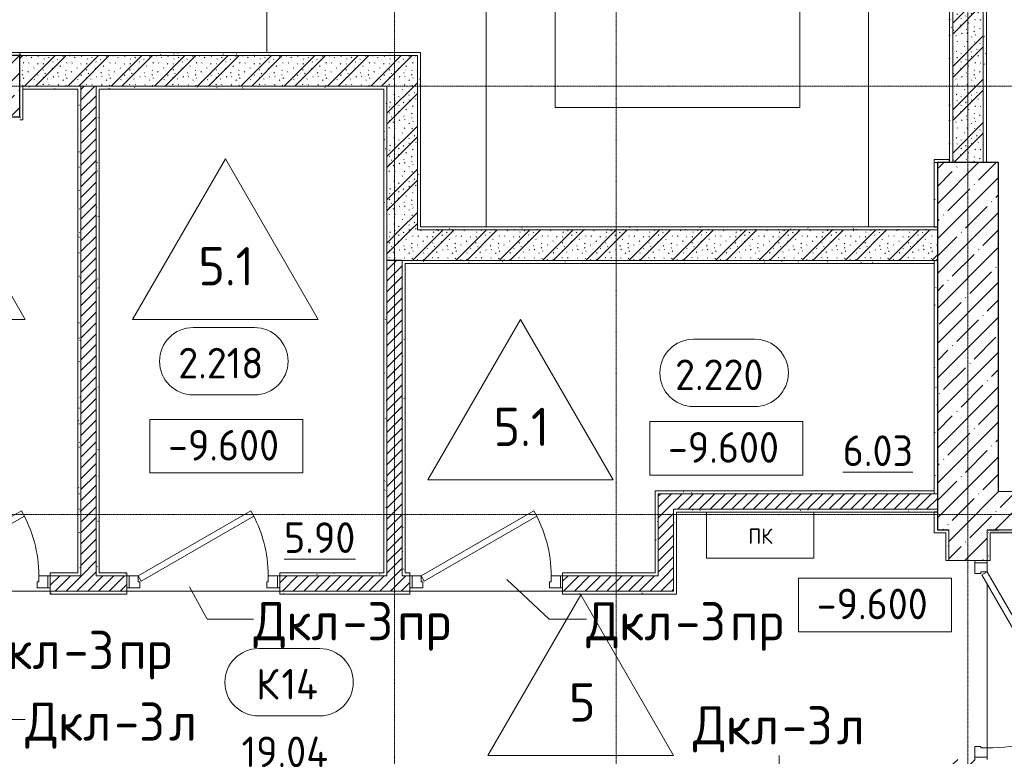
# Model space of a CAD drawing. Header units: millimetres. Extents: x -4136 to 63268, y -10605 to 130973.
# Tile 37 of 47: x 2000 to 8437, y 89470 to 94284. Entities that reach past the tile are written whole.
import ezdxf

# ---------------------------------------------------------------- set-up
doc = ezdxf.new("R2010")
doc.units = ezdxf.units.MM
doc.linetypes.add('3_ Штрих_ 1 х 1 мм', pattern=[2, 1, -1])
doc.linetypes.add('4_ Штрихпунктир_ 10 х 2 мм', pattern=[14, 10, -2, 0, -2])
for name, color, linetype, lineweight in [('A-ANNO-NOTE', 7, 'Continuous', 5), ('A-AREA-IDEN', 7, 'Continuous', 5), ('A-DETL-GENF', 7, 'Continuous', 13), ('A-DOOR', 7, 'Continuous', 13), ('A-DOOR-FRAM', 7, 'Continuous', 13), ('A-DOOR-IDEN', 7, 'Continuous', 5), ('A-FLOR', 7, 'Continuous', 13), ('A-FLOR-IDEN', 7, 'Continuous', 5), ('A-WALL', 7, 'Continuous', 13), ('A-WALL-PATT', 7, 'Continuous', 13), ('C-PRKG', 7, 'Continuous', 13), ('G-ANNO-DIMS', 7, 'Continuous', 5), ('I-WALL', 7, 'Continuous', 13), ('M-EQPM', 7, 'Continuous', 13), ('S-COLS', 7, 'Continuous', 25), ('S-GRID', 7, 'Continuous', 5)]:
    doc.layers.add(name, color=color, linetype=linetype, lineweight=lineweight)
doc.styles.add('GOST Common', font='GOST_Common.ttf', dxfattribs={"height": 100})
doc.styles.add('GOST Common_2', font='GOST_Common.ttf', dxfattribs={"height": 250})
doc.styles.add('GOST Common_3', font='GOST_Common.ttf', dxfattribs={"height": 200})
pattern_1 = [(0, (0, 0), (203.2, 50.8), [3.353, -149.047, 3.353, -149.047, -812.8]), (0, (0, 0), (203.2, 50.8), [-304.8, 3.353, -301.447, 3.353, -149.047, -355.6]), (0, (0, 0), (203.2, 50.8), [-762, 3.353, -98.247, 3.353, -250.647]), (120, (76.2, 25.4), (-145.59409, 150.576362), [3.353, -149.047, 3.353, -149.047, -812.8]), (120, (76.2, 25.4), (-145.59409, 150.576362), [-304.8, 3.353, -301.447, 3.353, -149.047, -355.6]), (120, (76.2, 25.4), (-145.59409, 150.576362), [-762, 3.353, -98.247, 3.353, -250.647]), (240, (101.6, 127), (-57.60591, -201.376362), [3.353, -149.047, 3.353, -149.047, -812.8]), (240, (101.6, 127), (-57.60591, -201.376362), [-304.8, 3.353, -301.447, 3.353, -149.047, -355.6]), (240, (101.6, 127), (-57.60591, -201.376362), [-762, 3.353, -98.247, 3.353, -250.647])]
pattern_2 = [(45, (0, 0), (-35.35534, 35.35534), [])]
pattern_3 = [(135, (150.28, 188.64), (-282.8427, 3e-14), [5, -395]), (135, (174.9, 237.36), (-282.8427, 3e-14), [5, -395]), (135, (211.96, 236.53), (-282.8427, 3e-14), [5, -395]), (135, (114.96, 223.96), (-282.8427, 3e-14), [5, -395]), (135, (77.54, 223.96), (-282.8427, 3e-14), [5, -395]), (135, (57.44, 184.52), (-282.8427, 3e-14), [5, -395]), (135, (66.21, 142.9), (-282.8427, 3e-14), [5, -395]), (135, (107.33, 161), (-282.8427, 3e-14), [5, -395]), (135, (99.08, 130.94), (-282.8427, 3e-14), [5, -395]), (135, (22.6, 136.46), (-282.8427, 3e-14), [5, -395]), (135, (21.16, 168.08), (-282.8427, 3e-14), [5, -395]), (135, (46.13, 96.12), (-282.8427, 3e-14), [5, -395]), (135, (3.54, 74.6), (-282.8427, 3e-14), [5, -395]), (135, (40.3, 47.56), (-282.8427, 3e-14), [5, -395]), (135, (39.77, 18.47), (-282.8427, 3e-14), [5, -395]), (135, (76.94, 37.28), (-282.8427, 3e-14), [5, -395]), (135, (114.18, 62.4), (-282.8427, 3e-14), [5, -395]), (135, (139.87, 90.2), (-282.8427, 3e-14), [5, -395]), (135, (141.44, 15.82), (-282.8427, 3e-14), [5, -395]), (135, (188.69, 26.73), (-282.8427, 3e-14), [5, -395]), (135, (176.14, 51.36), (-282.8427, 3e-14), [5, -395]), (135, (177.03, 0), (-282.8427, 3e-14), [5, -395]), (135, (276.61, 8.22), (-282.8427, 3e-14), [5, -395]), (135, (271.19, 31.72), (-282.8427, 3e-14), [5, -395]), (135, (268.29, 119.65), (-282.8427, 3e-14), [5, -395]), (135, (237.92, 101.95), (-282.8427, 3e-14), [5, -395]), (135, (237.92, 158.27), (-282.8427, 3e-14), [5, -395]), (135, (260.4, 204.35), (-282.8427, 3e-14), [5, -395]), (135, (275.54, 235.4), (-282.8427, 3e-14), [5, -395]), (135, (117.62, 268.96), (-282.8427, 3e-14), [5, -395]), (135, (203.62, 273.83), (-282.8427, 3e-14), [5, -395]), (135, (47.24, 279.3), (-282.8427, 3e-14), [5, -395]), (135, (23.2, 266.16), (-282.8427, 3e-14), [5, -395]), (135, (42.78, 232.52), (-282.8427, 3e-14), [5, -395]), (135, (177.76, 90.57), (-282.8427, 3e-14), [5, -395]), (135, (181.12, 121.8), (-282.8427, 3e-14), [5, -395]), (135, (206.73, 172.06), (-282.8427, 3e-14), [5, -395]), (135, (143.14, 136.62), (-282.8427, 3e-14), [5, -395]), (135, (211.51, 131.86), (-282.8427, 3e-14), [5, -395]), (135, (81.47, 95.1), (-282.8427, 3e-14), [5, -395]), (135, (235.13, 60.46), (-282.8427, 3e-14), [5, -395]), (135, (242.24, 4.89), (-282.8427, 3e-14), [5, -395]), (45, (0, 106.07), (-282.8427, 0), []), (45, (106.07, 0), (-282.8427, 0), []), (45, (176.78, 0), (-282.8427, 0), []), (45, (0, 176.78), (-282.8427, 0), [])]
pattern_4 = [(45, (0, 0), (-114.04925, 114.04925), []), (45, (114.05, 0), (-114.04925, 114.04925), [201.612, -40.322, 3.353, -36.97])]

# ---------------------------------------------------------------- blocks, each defined once
blk = doc.blocks.new('Наметкина 10_РД_АР_П_Отделка_R21_rvt-1--02_Подвал_МП_часть А')
at = {"layer": 'A-WALL-PATT', "lineweight": 5}
h = blk.add_hatch(dxfattribs=at)
h.set_pattern_fill('FP_16', color=256, style=0, pattern_type=2)
h.set_pattern_definition(pattern_1)
h.paths.add_polyline_path([(8100, 93350), (8100, 97000), (8080, 97000), (8080, 93350)])
h = blk.add_hatch(dxfattribs=at)
h.set_pattern_fill('FP_16', color=256, style=0, pattern_type=2)
h.set_pattern_definition(pattern_1)
h.paths.add_polyline_path([(8320, 93350), (8320, 97000), (8300, 97000), (8300, 93350)])
h = blk.add_hatch(dxfattribs=at)
h.set_pattern_fill('FP_16', color=256, style=0, pattern_type=2)
h.set_pattern_definition(pattern_1)
h.paths.add_polyline_path([(2000, 94050), (2000, 94070), (-100, 94070), (-100, 94050)])
h = blk.add_hatch(dxfattribs=at)
h.set_pattern_fill('FP_16', color=256, style=0, pattern_type=2)
h.set_pattern_definition(pattern_1)
h.paths.add_polyline_path([(4600, 94050), (4600, 94070), (2000, 94070), (2000, 94050), (2821.8, 94050)])
h = blk.add_hatch(dxfattribs=at)
h.set_pattern_fill('FP_16', color=256, style=0, pattern_type=2)
h.set_pattern_definition(pattern_1)
h.paths.add_polyline_path([(4620, 92930), (4620, 94070), (4600, 94070), (4600, 92930)])
h = blk.add_hatch(dxfattribs=at)
h.set_pattern_fill('FP_16', color=256, style=0, pattern_type=2)
h.set_pattern_definition(pattern_1)
h.paths.add_polyline_path([(2000, 93630), (2020, 93630), (2020, 93850), (2000, 93850), (2000, 93650)])
h = blk.add_hatch(dxfattribs=at)
h.set_pattern_fill('FP_16', color=256, style=0, pattern_type=2)
h.set_pattern_definition(pattern_1)
h.paths.add_polyline_path([(2380, 93830), (2400, 93830), (2400, 93850), (2020, 93850), (2020, 93830)])
h = blk.add_hatch(dxfattribs=at)
h.set_pattern_fill('FP_16', color=256, style=0, pattern_type=2)
h.set_pattern_definition(pattern_1)
h.paths.add_polyline_path([(2400, 90650), (2400, 93830), (2380, 93830), (2380, 90650)])
h = blk.add_hatch(dxfattribs=at)
h.set_pattern_fill('FP_16', color=256, style=0, pattern_type=2)
h.set_pattern_definition(pattern_1)
h.paths.add_polyline_path([(4380, 93830), (4400, 93830), (4400, 93850), (2500, 93850), (2500, 93830), (2821.8, 93830)])
h = blk.add_hatch(dxfattribs=at)
h.set_pattern_fill('FP_16', color=256, style=0, pattern_type=2)
h.set_pattern_definition(pattern_1)
h.paths.add_polyline_path([(2520, 90650), (2520, 93830), (2500, 93830), (2500, 90650)])
h = blk.add_hatch(dxfattribs=at)
h.set_pattern_fill('FP_16', color=256, style=0, pattern_type=2)
h.set_pattern_definition(pattern_1)
h.paths.add_polyline_path([(4400, 90670), (4400, 93830), (4380, 93830), (4380, 90670)])
h = blk.add_hatch(dxfattribs=at)
h.set_pattern_fill('FP_16', color=256, style=0, pattern_type=2)
h.set_pattern_definition(pattern_1)
h.paths.add_polyline_path([(7980, 93350), (8080, 93350), (8080, 93370), (7980, 93370)])
h = blk.add_hatch(dxfattribs=at)
h.set_pattern_fill('FP_16', color=256, style=0, pattern_type=2)
h.set_pattern_definition(pattern_1)
h.paths.add_polyline_path([(7980, 92930), (8000, 92930), (8000, 93350), (7980, 93350)])
h = blk.add_hatch(dxfattribs=at)
h.set_pattern_fill('FP_16', color=256, style=0, pattern_type=2)
h.set_pattern_definition(pattern_1)
h.paths.add_polyline_path([(8000, 92910), (8000, 92930), (4600, 92930), (4600, 92910), (7982.9, 92910)])
h = blk.add_hatch(dxfattribs=at)
h.set_pattern_fill('FP_16', color=256, style=0, pattern_type=2)
h.set_pattern_definition(pattern_1)
h.paths.add_polyline_path([(7980, 92690), (7980, 92710), (4500, 92710), (4500, 92690), (6262.6, 92690)])
h = blk.add_hatch(dxfattribs=at)
h.set_pattern_fill('FP_16', color=256, style=0, pattern_type=2)
h.set_pattern_definition(pattern_1)
h.paths.add_polyline_path([(7980, 91185), (8000, 91185), (8000, 92710), (7980, 92710)])
h = blk.add_hatch(dxfattribs=at)
h.set_pattern_fill('FP_16', color=256, style=0, pattern_type=2)
h.set_pattern_definition(pattern_1)
h.paths.add_polyline_path([(4520, 90670), (4520, 92690), (4500, 92690), (4500, 90670)])
h = blk.add_hatch(dxfattribs=at)
h.set_pattern_fill('FP_16', color=256, style=0, pattern_type=2)
h.set_pattern_definition(pattern_1)
h.paths.add_polyline_path([(6155, 90670), (6175, 90670), (6175, 91205), (6155, 91205), (6155, 91060.8)])
h = blk.add_hatch(dxfattribs=at)
h.set_pattern_fill('FP_16', color=256, style=0, pattern_type=2)
h.set_pattern_definition(pattern_1)
h.paths.add_polyline_path([(6175, 91185), (7980, 91185), (7980, 91205), (6175, 91205)])
h = blk.add_hatch(dxfattribs=at)
h.set_pattern_fill('FP_16', color=256, style=0, pattern_type=2)
h.set_pattern_definition(pattern_1)
h.paths.add_polyline_path([(8000, 91065), (8000, 91085), (6275, 91085), (6275, 91065), (7982.9, 91065)])
h = blk.add_hatch(dxfattribs=at)
h.set_pattern_fill('FP_16', color=256, style=0, pattern_type=2)
h.set_pattern_definition(pattern_1)
h.paths.add_polyline_path([(6295, 90530), (6295, 91065), (6275, 91065), (6275, 90530)])
h = blk.add_hatch(dxfattribs=at)
h.set_pattern_fill('FP_16', color=256, style=0, pattern_type=2)
h.set_pattern_definition(pattern_1)
h.paths.add_polyline_path([(8055, 89400), (8075, 89400), (8075, 89450), (8055, 89450)])
h.paths.add_polyline_path([(8075, 90750), (8075, 90930), (8055, 90930), (8055, 90750)])
h = blk.add_hatch(dxfattribs=at)
h.set_pattern_fill('FP_16', color=256, style=0, pattern_type=2)
h.set_pattern_definition(pattern_1)
h.paths.add_polyline_path([(8345, 88150), (8345, 89450), (8325, 89450), (8325, 88150)])
h.paths.add_polyline_path([(8325, 90750), (8345, 90750), (8345, 90950), (8325, 90950)])
h = blk.add_hatch(dxfattribs=at)
h.set_pattern_fill('FP_16', color=256, style=0, pattern_type=2)
h.set_pattern_definition(pattern_1)
h.paths.add_polyline_path([(17055, 90930), (17055, 90950), (8345, 90950), (8345, 90930), (13144, 90930)])
h = blk.add_hatch(dxfattribs=at)
h.set_pattern_fill('FP_16', color=256, style=0, pattern_type=2)
h.set_pattern_definition(pattern_1)
h.paths.add_polyline_path([(2200, 90650), (2380, 90650), (2380, 90670), (2200, 90670)])
h.paths.add_polyline_path([(1200, 90650), (1200, 90670), (-80, 90670), (-80, 90650), (1101.5, 90650)])
h = blk.add_hatch(dxfattribs=at)
h.set_pattern_fill('FP_16', color=256, style=0, pattern_type=2)
h.set_pattern_definition(pattern_1)
h.paths.add_polyline_path([(2520, 90650), (2700, 90650), (2700, 90670), (2520, 90670)])
h.paths.add_polyline_path([(3700, 90650), (4400, 90650), (4400, 90670), (3700, 90670)])
h = blk.add_hatch(dxfattribs=at)
h.set_pattern_fill('FP_16', color=256, style=0, pattern_type=2)
h.set_pattern_definition(pattern_1)
h.paths.add_polyline_path([(6175, 90650), (6175, 90670), (5550, 90670), (5550, 90650)])
h.paths.add_polyline_path([(4500, 90650), (4550, 90650), (4550, 90670), (4500, 90670)])
h = blk.add_hatch(dxfattribs=at)
h.set_pattern_fill('FP_16', color=256, style=0, pattern_type=2)
h.set_pattern_definition(pattern_1)
h.paths.add_polyline_path([(2450, 90530), (2450, 90550), (2200, 90550), (2200, 90530)])
h.paths.add_polyline_path([(1101.5, 90530), (1200, 90530), (1200, 90550), (-100, 90550), (-100, 90530)])
h = blk.add_hatch(dxfattribs=at)
h.set_pattern_fill('FP_16', color=256, style=0, pattern_type=2)
h.set_pattern_definition(pattern_1)
h.paths.add_polyline_path([(4542.2, 90530), (4550, 90530), (4550, 90550), (3700, 90550), (3700, 90530)])
h.paths.add_polyline_path([(2450, 90530), (2700, 90530), (2700, 90550), (2450, 90550)])
h.paths.add_polyline_path([(5550, 90530), (6275, 90530), (6275, 90550), (5550, 90550)])
at = {"layer": 'A-WALL'}
for p, q in [((8080, 97000), (8080, 93370)), ((8100, 93350), (8100, 97000)), ((8300, 97000), (8300, 93350)), ((8320, 93350), (8320, 97000)), ((2000, 94070), (-100, 94070)), ((4600, 94070), (2000, 94070)), ((2000, 94070), (2000, 94050)), ((2000, 94050), (2000, 94070)), ((4620, 94070), (4600, 94070)), ((4620, 92930), (4620, 94070)), ((2000, 94050), (4600, 94050)), ((4600, 94050), (4600, 92930)), ((2020, 93850), (2000, 93850)), ((2020, 93630), (2020, 93850)), ((2400, 93850), (2020, 93850)), ((2020, 93850), (2020, 93830)), ((2020, 93830), (2380, 93830)), ((2380, 93830), (2380, 90670)), ((2400, 93830), (2400, 93850)), ((2400, 90650), (2400, 93830)), ((4400, 93850), (2500, 93850)), ((2500, 93850), (2500, 93830)), ((2500, 93830), (2500, 90650)), ((2520, 93830), (4380, 93830)), ((2520, 90670), (2520, 93830)), ((4380, 93830), (4380, 90670)), ((4400, 93830), (4400, 93850)), ((4400, 90670), (4400, 93830)), ((2000, 93630), (2020, 93630)), ((8080, 93370), (7980, 93370)), ((7980, 93370), (7980, 93350)), ((7980, 93350), (8080, 93350)), ((8000, 93350), (7980, 93350)), ((7980, 93350), (7980, 92930)), ((8000, 92930), (8000, 93350)), ((8080, 93350), (8100, 93350)), ((8300, 93350), (8320, 93350)), ((4600, 92930), (4600, 92910)), ((4600, 92910), (8000, 92910)), ((7980, 92930), (4620, 92930)), ((8000, 92910), (8000, 92930)), ((7980, 92710), (4500, 92710)), ((4500, 92710), (4500, 92690)), ((7980, 92690), (7980, 92710)), ((8000, 92710), (7980, 92710)), ((7980, 92710), (7980, 91185)), ((8000, 91185), (8000, 92710)), ((4500, 92690), (4500, 90670)), ((4520, 92690), (7980, 92690)), ((4520, 90670), (4520, 92690)), ((6175, 91205), (6155, 91205)), ((6155, 91205), (6155, 90670)), ((7980, 91205), (6175, 91205)), ((6175, 90670), (6175, 91185)), ((6175, 91185), (7980, 91185)), ((7980, 91185), (7980, 91205)), ((7980, 91185), (8000, 91185)), ((8000, 91085), (6275, 91085)), ((6275, 91085), (6275, 91065)), ((6275, 91065), (6275, 90550)), ((6295, 91065), (7980, 91065)), ((6295, 90530), (6295, 91065)), ((7980, 91065), (7980, 90930)), ((8000, 91065), (8000, 91085)), ((8000, 90950), (8000, 91065)), ((7980, 90930), (8000, 90930)), ((8075, 90950), (8000, 90950)), ((8000, 90930), (8055, 90930)), ((8055, 90930), (8055, 90750)), ((8075, 90930), (8075, 90950)), ((8075, 90750), (8075, 90930)), ((8325, 90950), (8325, 90750)), ((8345, 90950), (8325, 90950)), ((17055, 90950), (8345, 90950)), ((8345, 90750), (8345, 90930)), ((8345, 90930), (17055, 90930)), ((8055, 90750), (8075, 90750)), ((8325, 90750), (8345, 90750)), ((2380, 90670), (2200, 90670)), ((2200, 90670), (2200, 90650)), ((2200, 90650), (2380, 90650)), ((2380, 90650), (2400, 90650)), ((2500, 90650), (2520, 90650)), ((2700, 90670), (2520, 90670)), ((2520, 90650), (2700, 90650)), ((2700, 90650), (2700, 90670)), ((4380, 90670), (3700, 90670)), ((3700, 90670), (3700, 90650)), ((3700, 90650), (4400, 90650)), ((4400, 90650), (4400, 90670)), ((4500, 90670), (4500, 90650)), ((4500, 90650), (4550, 90650)), ((4550, 90670), (4520, 90670)), ((4550, 90650), (4550, 90670)), ((6155, 90670), (5550, 90670)), ((5550, 90670), (5550, 90650)), ((5550, 90650), (6175, 90650)), ((6175, 90650), (6175, 90670)), ((2450, 90550), (2200, 90550)), ((2200, 90550), (2200, 90530)), ((2200, 90530), (2450, 90530)), ((2700, 90550), (2450, 90550)), ((2450, 90530), (2700, 90530)), ((2700, 90530), (2700, 90550)), ((4550, 90550), (3700, 90550)), ((3700, 90550), (3700, 90530)), ((3700, 90530), (4550, 90530)), ((4550, 90530), (4550, 90550)), ((6275, 90550), (5550, 90550)), ((5550, 90550), (5550, 90530)), ((5550, 90530), (6275, 90530)), ((6275, 90530), (6295, 90530))]:
    blk.add_line(p, q, dxfattribs=at)
at = {"layer": 'A-WALL', "lineweight": 25}
for p, q in [((8080, 93350), (8080, 93370)), ((7980, 92930), (8000, 92930)), ((8000, 91065), (7980, 91065))]:
    blk.add_line(p, q, dxfattribs=at)
blk = doc.blocks.new('АР_Дверь однопольная - 1000х2100h_850__Кладовая-4627048--02_Подвал_МП_часть А')
at = {"layer": 'A-DOOR'}
for p, q in [((311.1, 475), (-425, 50)), ((331.1, 440.4), (311.1, 475)), ((-405, 15.4), (331.1, 440.4)), ((-425, 50), (-405, 15.4))]:
    blk.add_line(p, q, dxfattribs=at)
at = {"layer": 'A-DOOR', "lineweight": 5}
blk.add_arc((-425, 50), 850, 360, 30, dxfattribs=at)
at = {"layer": 'A-DOOR-FRAM'}
for p, q in [((-485, 50), (-500, 50)), ((-425, 50), (-485, 50)), ((-485, 50), (-485, -30)), ((-425, 10), (-425, 50)), ((-415, 10), (-425, 10)), ((-415, -30), (-415, 10)), ((425, 10), (415, 10)), ((415, 10), (415, -30)), ((485, 50), (425, 50)), ((425, 50), (425, 10)), ((485, -30), (485, 50)), ((485, 50), (500, 50)), ((-485, -30), (-500, -30)), ((-485, -30), (-415, -30)), ((415, -30), (485, -30)), ((485, -30), (500, -30))]:
    blk.add_line(p, q, dxfattribs=at)
blk = doc.blocks.new('АР_Машиноместо - 4900x2400_М__5300х2500_-V12--02_Подвал_МП_часть А')
at = {"layer": 'C-PRKG'}
for p, q in [((0, 0), (0, 5280)), ((2500, 0), (2500, 5280)), ((450, 4500), (2050, 4500)), ((450, 800), (450, 4500)), ((2050, 800), (2050, 4500))]:
    blk.add_line(p, q, dxfattribs=at)
blk = doc.blocks.new('АР_Машиноместо - 4900x2400_М__5300х2500_-V27--02_Подвал_МП_часть А')
at = {"layer": 'C-PRKG'}
blk.add_line((2500, 0), (2500, -5280), dxfattribs=at)
blk = doc.blocks.new('АР_Дверь однопольная - 1300х2100h_лест__лифт_ холл-4726085--02_Подвал_МП_часть А')
at = {"layer": 'A-DOOR'}
for p, q in [((420.9, 700), (-575, 125)), ((-555, 90.4), (440.9, 665.4)), ((440.9, 665.4), (420.9, 700)), ((-575, 125), (-555, 90.4))]:
    blk.add_line(p, q, dxfattribs=at)
at = {"layer": 'A-DOOR', "lineweight": 5}
blk.add_arc((-575, 125), 1150, 360, 30, dxfattribs=at)
at = {"layer": 'A-DOOR-FRAM'}
for p, q in [((-635, 125), (-650, 125)), ((-575, 125), (-635, 125)), ((-635, 125), (-635, 45)), ((-575, 85), (-575, 125)), ((-565, 85), (-575, 85)), ((-565, 45), (-565, 85)), ((575, 85), (565, 85)), ((565, 85), (565, 45)), ((635, 125), (575, 125)), ((575, 125), (575, 85)), ((635, 45), (635, 125)), ((635, 125), (650, 125)), ((-635, 45), (-650, 45)), ((-635, 45), (-565, 45)), ((565, 45), (635, 45)), ((635, 45), (650, 45))]:
    blk.add_line(p, q, dxfattribs=at)
blk = doc.blocks.new('АР_Канал вертикальный прямоугольный - ПК-V33--02_Подвал_МП_часть А')
at = {"layer": 'A-DETL-GENF', "linetype": '3_ Штрих_ 1 х 1 мм'}
for p, q in [((-350, 150), (-350, -150)), ((350, -150), (350, 150)), ((-350, -150), (350, -150))]:
    blk.add_line(p, q, dxfattribs=at)
at = {"layer": 'M-EQPM'}
for p, q in [((-350, -150), (-350, 150)), ((350, 150), (350, -150)), ((350, -150), (-350, -150))]:
    blk.add_line(p, q, dxfattribs=at)
blk = doc.blocks.new('КР_Колонна_ЖБ_Прямоугольная - 400x2400h_B40-V34--02_Подвал_МП_часть А')
at = {"layer": 'S-COLS', "lineweight": 5}
h = blk.add_hatch(dxfattribs=at)
h.set_pattern_fill('FP_14', color=256, style=0, pattern_type=2)
h.set_pattern_definition([(315, (-93850, 800.04), (114.04925, 114.04925), []), (315, (-93850, 685.99), (114.04925, 114.04925), [201.613, -40.323, 3.353, -36.97])])
h.paths.add_polyline_path([(-200, 1200), (-200, -1200), (200, -1200), (200, 1200)])
at = {"layer": 'S-COLS'}
for p, q in [((200, 1200), (-200, 1200)), ((-200, 1200), (-200, -1200)), ((200, -1200), (200, 1200)), ((-200, -1200), (200, -1200))]:
    blk.add_line(p, q, dxfattribs=at)
blk = doc.blocks.new('Марка помещения _Номер_ - 2 мм-68851--02_Подвал_МП_часть А')
at = {"layer": 'A-AREA-IDEN'}
for p, q in [((-2.027, 2.21), (1.973, 2.21)), ((-2.027, -2.19), (1.973, -2.19))]:
    blk.add_line(p, q, dxfattribs=at)
for centre, start, end in [((-2.027, 0.01), 90, 270), ((1.973, 0.01), 270, 90)]:
    blk.add_arc(centre, 2.2, start, end, dxfattribs=at)
blk = doc.blocks.new('Высотные отметки - Frame_2-749557--02_Подвал_МП_часть А')
at = {"layer": 'G-ANNO-DIMS'}
for p, q in [((-5, 3.5), (-5, 0)), ((5, 3.5), (-5, 3.5)), ((5, 0), (5, 3.5)), ((-5, 0), (5, 0))]:
    blk.add_line(p, q, dxfattribs=at)
blk = doc.blocks.new('Марка полов - Марка полов-4106608--02_Подвал_МП_часть А')
at = {"layer": 'A-FLOR-IDEN'}
for p, q in [((0, 7), (-6.062, -3.5)), ((6.062, -3.5), (0, 7)), ((-6.062, -3.5), (6.062, -3.5))]:
    blk.add_line(p, q, dxfattribs=at)

msp = doc.modelspace()

# ---------------------------------------------------------------- hatches: boundary and pattern name
at = {"layer": 'A-WALL-PATT', "lineweight": 5}
h = msp.add_hatch(dxfattribs=at)
h.set_pattern_fill('FP_1', color=256, style=0, pattern_type=2)
h.set_pattern_definition(pattern_3)
h.paths.add_polyline_path([(8300, 93350), (8300, 97000), (8100, 97000), (8100, 93350)])
h = msp.add_hatch(dxfattribs=at)
h.set_pattern_fill('FP_1', color=256, style=0, pattern_type=2)
h.set_pattern_definition(pattern_3)
h.paths.add_polyline_path([(4400, 93850), (4400, 94050), (2000.040374, 94050), (2000.040374, 93850), (2821.842018, 93850)])
h = msp.add_hatch(dxfattribs=at)
h.set_pattern_fill('FP_1', color=256, style=0, pattern_type=2)
h.set_pattern_definition(pattern_3)
h.paths.add_polyline_path([(4600, 92910), (4600, 94050), (4400, 94050), (4400, 92910)])
h = msp.add_hatch(dxfattribs=at)
h.set_pattern_fill('FP_2', color=256, style=0, pattern_type=2)
h.set_pattern_definition(pattern_2)
h.paths.add_polyline_path([(2500, 90650), (2500, 93850), (2400, 93850), (2400, 90650)])
h = msp.add_hatch(dxfattribs=at)
h.set_pattern_fill('FP_1', color=256, style=0, pattern_type=2)
h.set_pattern_definition(pattern_3)
h.paths.add_polyline_path([(6262.550588, 92710), (8000, 92710), (8000, 92910), (4400, 92910), (4400, 92710), (4500, 92710)])
h = msp.add_hatch(dxfattribs=at)
h.set_pattern_fill('FP_2', color=256, style=0, pattern_type=2)
h.set_pattern_definition(pattern_2)
h.paths.add_polyline_path([(4500, 90650), (4500, 92710), (4400, 92710), (4400, 90650)])
h = msp.add_hatch(dxfattribs=at)
h.set_pattern_fill('FP_2', color=256, style=0, pattern_type=2)
h.set_pattern_definition(pattern_2)
h.paths.add_polyline_path([(6275, 90650), (6275, 91185), (6175, 91185), (6175, 90650), (6262.550588, 90650)])
h = msp.add_hatch(dxfattribs=at)
h.set_pattern_fill('FP_2', color=256, style=0, pattern_type=2)
h.set_pattern_definition(pattern_2)
h.paths.add_polyline_path([(6275, 91085), (8000, 91085), (8000, 91185), (6275, 91185)])
h = msp.add_hatch(dxfattribs=at)
h.set_pattern_fill('FP_3', color=256, style=0, pattern_type=2)
h.set_pattern_definition(pattern_4)
h.paths.add_polyline_path([(23200, 90950), (23200, 91200), (8400, 91200), (8400, 90950), (22950, 90950)])
h = msp.add_hatch(dxfattribs=at)
h.set_pattern_fill('FP_3', color=256, style=0, pattern_type=2)
h.set_pattern_definition(pattern_4)
h.paths.add_polyline_path([(8325, 84900), (8325, 89450), (8075, 89450), (8075, 84900)])
h.paths.add_polyline_path([(8325, 90750), (8325, 90950), (8075, 90950), (8075, 90750)])
h = msp.add_hatch(dxfattribs=at)
h.set_pattern_fill('FP_2', color=256, style=0, pattern_type=2)
h.set_pattern_definition(pattern_2)
h.paths.add_polyline_path([(3700, 90550), (4550, 90550), (4550, 90650), (3700, 90650)])
h.paths.add_polyline_path([(6275, 90550), (6275, 90650), (5550, 90650), (5550, 90550), (6262.550588, 90550)])
h.paths.add_polyline_path([(2200, 90550), (2700, 90550), (2700, 90650), (2200, 90650)])
h.paths.add_polyline_path([(1101.487733, 90550), (1200, 90550), (1200, 90650), (-100, 90650), (-100, 90550)])
at = {"layer": 'S-COLS', "lineweight": 5}
h = msp.add_hatch(dxfattribs=at)
h.set_pattern_fill('FP_3', color=256, style=0, pattern_type=2)
h.set_pattern_definition(pattern_4)
h.paths.add_polyline_path([(8075, 90950), (8400, 90950), (8400, 93350), (8000, 93350), (8000, 90950)])

# ---------------------------------------------------------------- linework, layer by layer
at = {"layer": 'A-DOOR-IDEN'}
for p, q in [((3110.96433, 90577.201529), (3225.06124, 90367.145576)), ((5184.773358, 90624.920118), (5461.423428, 90366.535883)), ((3225.06124, 90367.145576), (3529.133436, 90367.145576)), ((5461.423428, 90366.535883), (5705.184643, 90366.535883)), ((1713.914671, 89710.581133), (2036.731019, 89710.581133)), ((6965, 89350), (6965, 89474.896212))]:
    msp.add_line(p, q, dxfattribs=at)
at = {"layer": 'A-FLOR'}
for p, q in [((8325, 90735), (8325, 90750)), ((8325, 90735), (8325, 90750)), ((8325, 89525), (8325, 90595)), ((8325, 89525), (8325, 90595)), ((2200, 90550), (1200, 90550)), ((3700, 90550), (2700, 90550)), ((5550, 90550), (4550, 90550))]:
    msp.add_line(p, q, dxfattribs=at)
at = {"layer": 'A-WALL', "lineweight": 25}
msp.add_line((4500, 92710), (4400, 92710), dxfattribs=at)
at = {"layer": 'A-WALL'}
for p, q in [((23200, 91200), (8400, 91200)), ((8075, 90950), (8075, 90750)), ((8325, 90750), (8325, 90950)), ((8400, 90950), (17055, 90950)), ((8075, 90750), (8325, 90750))]:
    msp.add_line(p, q, dxfattribs=at)
at = {"layer": 'I-WALL'}
for p, q in [((8100, 97000), (8100, 93350)), ((8300, 93350), (8300, 97000)), ((4600, 94050), (2000.040374, 94050)), ((4600, 92910), (4600, 94050)), ((2000.040374, 93850), (4400, 93850)), ((2400, 93850), (2400, 90650)), ((2500, 90650), (2500, 93850)), ((4400, 93850), (4400, 92710)), ((8100, 93350), (8300, 93350)), ((8000, 92910), (4600, 92910)), ((8000, 92710), (8000, 92910)), ((4400, 92710), (4400, 90650)), ((4500, 92710), (8000, 92710)), ((4500, 90650), (4500, 92710)), ((8000, 91185), (6175, 91185)), ((6175, 91185), (6175, 90650)), ((8000, 91085), (8000, 91185)), ((6275, 91085), (8000, 91085)), ((6275, 90550), (6275, 91085)), ((2400, 90650), (2200, 90650)), ((2200, 90650), (2200, 90550)), ((2700, 90650), (2500, 90650)), ((2700, 90550), (2700, 90650)), ((4400, 90650), (3700, 90650)), ((3700, 90650), (3700, 90550)), ((4550, 90650), (4500, 90650)), ((4550, 90550), (4550, 90650)), ((6175, 90650), (5550, 90650)), ((5550, 90650), (5550, 90550)), ((2200, 90550), (2700, 90550)), ((3700, 90550), (4550, 90550)), ((5550, 90550), (6275, 90550))]:
    msp.add_line(p, q, dxfattribs=at)
at = {"layer": 'S-COLS'}
for p, q in [((8000, 93350), (8000, 90950)), ((8400, 93350), (8000, 93350)), ((8400, 91200), (8400, 93350)), ((8000, 90950), (8075, 90950)), ((8325, 90950), (8400, 90950))]:
    msp.add_line(p, q, dxfattribs=at)
at = {"layer": 'S-GRID', "linetype": '4_ Штрихпунктир_ 10 х 2 мм'}
for p, q in [((8200, 32645.395721), (8200, 130172.500019)), ((8200, 30488.666569), (8200, 128358.394616)), ((5900, 31375.395721), (5900, 100620.828093)), ((4450, 31375.395721), (4450, 98600)), ((38983.503377, 93850), (-2313.623038, 93850)), ((38983.503377, 91050), (-2313.623038, 91050))]:
    msp.add_line(p, q, dxfattribs=at)

# ---------------------------------------------------------------- block references
at = {"lineweight": 5}
msp.add_blockref('Наметкина 10_РД_АР_П_Отделка_R21_rvt-1--02_Подвал_МП_часть А', (0, 0), dxfattribs=at)
at = {"layer": 'A-AREA-IDEN', "xscale": 99.99999999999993, "yscale": 99.99999999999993, "zscale": 99.99999999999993}
for p in [(3337.119966, 92050.965508), (6608.381546, 91974.738318), (3764.002339, 89952.651406)]:
    msp.add_blockref('Марка помещения _Номер_ - 2 мм-68851--02_Подвал_МП_часть А', p, dxfattribs=at)
at = {"layer": 'A-DOOR'}
for p in [(1700, 90600), (3200, 90600), (5050, 90600)]:
    msp.add_blockref('АР_Дверь однопольная - 1000х2100h_850__Кладовая-4627048--02_Подвал_МП_часть А', p, dxfattribs=at)
at = {"layer": 'A-DOOR', "rotation": 269.9999999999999}
msp.add_blockref('АР_Дверь однопольная - 1300х2100h_лест__лифт_ холл-4726085--02_Подвал_МП_часть А', (8200, 90100), dxfattribs=at)
at = {"layer": 'A-FLOR-IDEN', "xscale": 99.99999999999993, "yscale": 99.99999999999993, "zscale": 99.99999999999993}
for p in [(1430.513236, 92675.838404), (3344.699834, 92675.838404), (5274.813593, 91625.838404), (5667.994785, 89824.896212)]:
    msp.add_blockref('Марка полов - Марка полов-4106608--02_Подвал_МП_часть А', p, dxfattribs=at)
at = {"layer": 'C-PRKG'}
msp.add_blockref('АР_Машиноместо - 4900x2400_М__5300х2500_-V27--02_Подвал_МП_часть А', (1115, 99350), dxfattribs=at)
at = {"layer": 'C-PRKG', "rotation": 180}
msp.add_blockref('АР_Машиноместо - 4900x2400_М__5300х2500_-V12--02_Подвал_МП_часть А', (7550, 98210), dxfattribs=at)
at = {"layer": 'G-ANNO-DIMS', "xscale": 99.99999999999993, "yscale": 99.99999999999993, "zscale": 99.99999999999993}
for p in [(3351.940058, 91321.575557), (6620.333957, 91307.492384), (7592.948243, 90284.342777)]:
    msp.add_blockref('Высотные отметки - Frame_2-749557--02_Подвал_МП_часть А', p, dxfattribs=at)
at = {"layer": 'M-EQPM'}
msp.add_blockref('АР_Канал вертикальный прямоугольный - ПК-V33--02_Подвал_МП_часть А', (6841.357624, 90915), dxfattribs=at)
at = {"layer": 'S-COLS', "rotation": 90.00000000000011}
msp.add_blockref('КР_Колонна_ЖБ_Прямоугольная - 400x2400h_B40-V34--02_Подвал_МП_часть А', (800.040374, 93850), dxfattribs=at)

# ---------------------------------------------------------------- texts
at = {"layer": 'A-ANNO-NOTE', "insert": (6763.764368, 90958.609736), "char_height": 100, "width": 192.405, "attachment_point": 1, "style": 'GOST Common'}
msp.add_mtext('ПК', dxfattribs=at)
at = {"layer": 'A-AREA-IDEN', "char_height": 200, "attachment_point": 1, "style": 'GOST Common_3'}
for s, insert, width in [('2.218', (3036.60577, 92139.70869), 721.51875), ('2.220', (6284.867349, 92063.4815), 777.636875), ('\\L6.03', (7381.109393, 91567.110088), 593.24875), ('\\L5.90', (3728.333589, 90999.119375), 601.265625), ('\\fGOST Common|b0|i0|c204|p34|;К', (3545.988142, 90041.394588), 200.421875), ('14', (3711.352726, 90041.394588), 320.675), ('\\L19.04', (3450.333589, 89599.205782), 745.569375)]:
    msp.add_mtext(s, dxfattribs=dict(at, insert=insert, width=width))
at = {"layer": 'A-DOOR-IDEN', "char_height": 250, "attachment_point": 1, "style": 'GOST Common_2'}
for s, insert, width in [('Дкл', (3529.133436, 90478.072659), 705.485), ('-3', (4111.216769, 90478.072659), 432.91125), ('Дкл', (5705.184643, 90477.462967), 705.485), ('-3', (6287.267976, 90477.462967), 432.91125), ('пр', (4468.404269, 90478.072659), 432.91125), ('пр', (6644.455476, 90477.462967), 432.91125), ('Дкл', (1705.555253, 90289.964107), 705.485), ('-3', (2287.638586, 90289.964107), 432.91125), ('пр', (2644.826086, 90289.964107), 432.91125), ('Дкл', (2036.731019, 89821.508216), 705.485), ('-3', (2618.814352, 89821.508216), 432.91125), ('\\fGOST Common|b0|i0|c204|p34|;л', (2976.001852, 89821.508216), 216.455625), ('Дкл', (6402.5, 89797.323296), 705.485), ('-3', (6984.583333, 89797.323296), 432.91125), ('\\fGOST Common|b0|i0|c204|p34|;л', (7341.770833, 89797.323296), 216.455625)]:
    msp.add_mtext(s, dxfattribs=dict(at, insert=insert, width=width))
at = {"layer": 'A-FLOR-IDEN', "char_height": 250, "attachment_point": 1, "style": 'GOST Common_2'}
for s, insert, width in [('5.1', (3168.32355, 92797.900076), 456.961875), ('5.1', (5098.43731, 91747.900076), 456.961875), ('\\fGOST Common|b0|i0|c204|p34|;5', (5591.118502, 89946.957885), 216.455625)]:
    msp.add_mtext(s, dxfattribs=dict(at, insert=insert, width=width))
at = {"layer": 'G-ANNO-DIMS', "char_height": 200, "width": 917.17566319, "attachment_point": 1, "line_spacing_factor": 1.022761, "style": 'GOST Common_3'}
for insert in [(2969.783531, 91602.941217), (6238.177431, 91588.858045), (7210.791717, 90565.708438)]:
    msp.add_mtext('-9.600', dxfattribs=dict(at, insert=insert))

doc.saveas('drawing.dxf')
